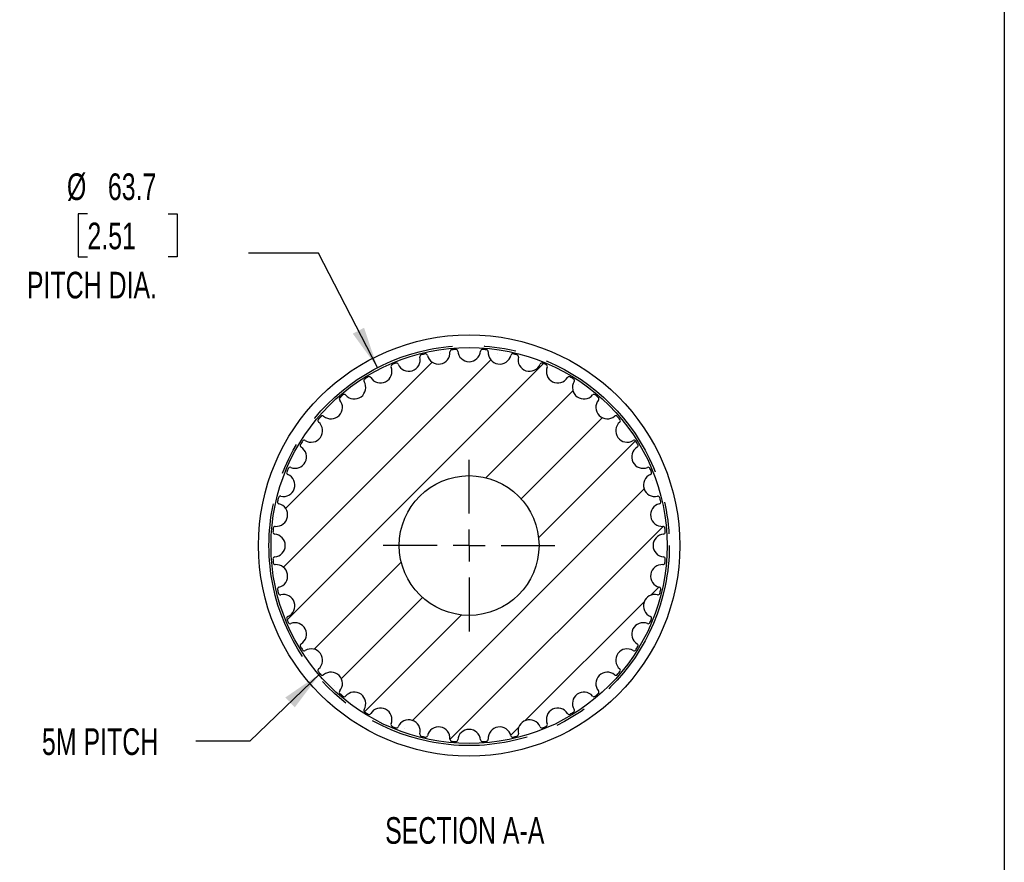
# Model space of a CAD drawing. Header units: millimetres. Extents: x 13 to 546, y 13 to 419.
# Tile 4 of 5: x 390 to 546, y 151 to 285. Entities that reach past the tile are written whole.
import ezdxf

# ---------------------------------------------------------------- set-up
doc = ezdxf.new("R2010")
doc.units = ezdxf.units.MM
doc.header["$LTSCALE"] = 2
doc.linetypes.add('CENTERX2', pattern=[20.32, 12.7, -2.54, 2.54, -2.54])
doc.layers.add('CENTER', color=40, linetype='CENTERX2')
doc.layers.add('HATCH', color=6, linetype='Continuous')
doc.layers.add('DIMENSIONS', color=140, linetype='Continuous', lineweight=25)
doc.layers.add('TEXT', color=140, linetype='Continuous', lineweight=25)
doc.styles.add('SLDTEXTSTYLE0', font='TXT', dxfattribs={"width": 0.7})
doc.dimstyles.new('SLDDIMSTYLE0', dxfattribs={"dimtxt": 4.316016, "dimasz": 6.604, "dimexe": 0, "dimexo": 0.0625, "dimgap": 1.079004, "dimtad": 0, "dimtih": 1, "dimtoh": 1, "dimrnd": 1e-09, "dimzin": 12, "dimdsep": 46, "dimtxsty": 'SLDTEXTSTYLE0', "dimsah": 1, "dimcen": 0, "dimadec": 0, "dimazin": 3, "dimtfac": 1, "dimtofl": 0, "dimtmove": 0, "dimatfit": 3, "dimfxl": 0, "dimfrac": 2, "dimtolj": 1, "dimtzin": 12, "dimarcsym": 0})
doc.dimstyles.new('SLDDIMSTYLE5', dxfattribs={"dimtxt": 0.18, "dimasz": 6.604, "dimexe": 0, "dimexo": 0.0625, "dimgap": 0, "dimtad": 0, "dimtih": 1, "dimtoh": 1, "dimdec": 0, "dimrnd": 1e-09, "dimzin": 0, "dimdsep": 46, "dimtxsty": 'Standard', "dimsah": 1, "dimcen": 0.09, "dimadec": 0, "dimazin": 0, "dimtfac": 6.604, "dimtdec": 0, "dimtofl": 0, "dimtmove": 0, "dimatfit": 3, "dimfxl": 0, "dimfrac": 2, "dimtolj": 1, "dimtzin": 0, "dimarcsym": 0})

# ---------------------------------------------------------------- blocks, each defined once
blk = doc.blocks.new('_D_10')
at = {"layer": 'DIMENSIONS'}
for p, q in [((400.31, 254.2), (398.86, 254.2)), ((398.86, 254.2), (398.86, 247.34)), ((413.13, 254.2), (414.58, 254.2)), ((414.58, 254.2), (414.58, 247.34)), ((437.05, 247.93), (425.93, 247.93)), ((446.43, 229.72), (437.05, 247.93)), ((398.86, 247.34), (400.31, 247.34)), ((414.58, 247.34), (413.13, 247.34))]:
    blk.add_line(p, q, dxfattribs=at)
blk.add_solid([(446.43, 229.72), (444.3, 236.06), (442.5, 235.13)], dxfattribs=at)
at = {"layer": 'DIMENSIONS', "char_height": 4.233, "attachment_point": 1, "style": 'SLDTEXTSTYLE0'}
for s, insert in [('%%c', (397.05, 260.62)), ('63.7', (403.56, 260.62)), ('2.51', (400.31, 252.79)), ('PITCH DIA.', (390.68, 244.97))]:
    blk.add_mtext(s, dxfattribs=dict(at, insert=insert))
blk = doc.blocks.new('SW_CENTERMARKSYMBOL_2')
at = {"layer": 'CENTER', "color": 0}
for p, q in [((0, 5.08), (0, 13.6525)), ((0, 0), (0, 2.54)), ((-5.08, 0), (-13.6525, 0)), ((0, 0), (-2.54, 0)), ((0, 0), (0, -2.54)), ((0, 0), (2.54, 0)), ((5.08, 0), (13.6525, 0)), ((0, -5.08), (0, -13.6525))]:
    blk.add_line(p, q, dxfattribs=at)

msp = doc.modelspace()

# ---------------------------------------------------------------- hatches: boundary and pattern name
at = {"layer": 'HATCH'}
h = msp.add_hatch(dxfattribs=at)
h.set_pattern_fill('ANSI31', color=256, scale=2, style=0)
edge = h.paths.add_edge_path(flags=0)
edge.add_arc((461.001, 201.431), 31.26, 84.91343, 86.08657)
edge.add_arc((463.114, 232.319), 0.3, 86.08657, 175.34123)
edge.add_arc((461.001, 232.491), 1.82, 184.65877, 355.34123, ccw=False)
edge.add_arc((458.888, 232.319), 0.3, 4.65877, 93.91343)
edge.add_arc((461.001, 201.431), 31.26, 93.91343, 95.08657)
edge.add_arc((458.256, 232.269), 0.3, 95.08657, 184.34123)
edge.add_arc((456.143, 232.109), 1.82, -166.34123, 4.34123, ccw=False)
edge.add_arc((454.083, 231.608), 0.3, 13.65877, 102.91343)
edge.add_arc((461.001, 201.431), 31.26, 102.91343, 104.08657)
edge.add_arc((453.466, 231.46), 0.3, 104.08657, 193.34123)
edge.add_arc((451.403, 230.971), 1.82, -157.34123, 13.34123, ccw=False)
edge.add_arc((449.447, 230.155), 0.3, 22.65877, 111.91343)
edge.add_arc((461.001, 201.431), 31.26, 111.91343, 113.08657)
edge.add_arc((448.861, 229.912), 0.3, 113.08657, 202.34123)
edge.add_arc((446.9, 229.106), 1.82, -148.34123, 22.34123, ccw=False)
edge.add_arc((445.096, 227.993), 0.3, 31.65877, 120.91343)
edge.add_arc((461.001, 201.431), 31.26, 120.91343, 122.08657)
edge.add_arc((444.555, 227.662), 0.3, 122.08657, 211.34123)
edge.add_arc((442.745, 226.559), 1.82, -139.34123, 31.34123, ccw=False)
edge.add_arc((441.137, 225.178), 0.3, 40.65877, 129.91343)
edge.add_arc((461.001, 201.431), 31.26, 129.91343, 131.08657)
edge.add_arc((440.655, 224.767), 0.3, 131.08657, 220.34123)
edge.add_arc((439.039, 223.394), 1.82, -130.34123, 40.34123, ccw=False)
edge.add_arc((437.666, 221.778), 0.3, 49.65877, 138.91343)
edge.add_arc((461.001, 201.431), 31.26, 138.91343, 140.08657)
edge.add_arc((437.255, 221.296), 0.3, 140.08657, 229.34123)
edge.add_arc((435.873, 219.688), 1.82, -121.34123, 49.34123, ccw=False)
edge.add_arc((434.771, 217.877), 0.3, 58.65877, 147.91343)
edge.add_arc((461.001, 201.431), 31.26, 147.91343, 149.08657)
edge.add_arc((434.439, 217.337), 0.3, 149.08657, 238.34123)
edge.add_arc((433.327, 215.532), 1.82, -112.34123, 58.34123, ccw=False)
edge.add_arc((432.521, 213.571), 0.3, 67.65877, 156.91343)
edge.add_arc((461.001, 201.431), 31.26, 156.91343, 158.08657)
edge.add_arc((432.278, 212.986), 0.3, 158.08657, 247.34123)
edge.add_arc((431.462, 211.029), 1.82, -103.34123, 67.34123, ccw=False)
edge.add_arc((430.972, 208.967), 0.3, 76.65877, 165.91343)
edge.add_arc((461.001, 201.431), 31.26, 165.91343, 167.08657)
edge.add_arc((430.824, 208.35), 0.3, 167.08657, 256.34123)
edge.add_arc((430.324, 206.29), 1.82, -94.34123, 76.34123, ccw=False)
edge.add_arc((430.163, 204.176), 0.3, 85.65877, 174.91343)
edge.add_arc((461.001, 201.431), 31.26, 174.91343, 176.08657)
edge.add_arc((430.114, 203.544), 0.3, 176.08657, 265.34123)
edge.add_arc((429.941, 201.431), 1.82, -85.34123, 85.34123, ccw=False)
edge.add_arc((430.114, 199.318), 0.3, 94.65877, 183.91343)
edge.add_arc((461.001, 201.431), 31.26, 183.91343, 185.08657)
edge.add_arc((430.163, 198.686), 0.3, 185.08657, 274.34123)
edge.add_arc((430.324, 196.573), 1.82, -76.34123, 94.34123, ccw=False)
edge.add_arc((430.824, 194.513), 0.3, 103.65877, 192.91343)
edge.add_arc((461.001, 201.431), 31.26, 192.91343, 194.08657)
edge.add_arc((430.972, 193.896), 0.3, 194.08657, 283.34123)
edge.add_arc((431.462, 191.833), 1.82, -67.34123, 103.34123, ccw=False)
edge.add_arc((432.278, 189.877), 0.3, 112.65877, 201.91343)
edge.add_arc((461.001, 201.431), 31.26, 201.91343, 203.08657)
edge.add_arc((432.521, 189.291), 0.3, 203.08657, 292.34123)
edge.add_arc((433.327, 187.33), 1.82, -58.34123, 112.34123, ccw=False)
edge.add_arc((434.439, 185.526), 0.3, 121.65877, 210.91343)
edge.add_arc((461.001, 201.431), 31.26, 210.91343, 212.08657)
edge.add_arc((434.771, 184.985), 0.3, 212.08657, 301.34123)
edge.add_arc((435.873, 183.175), 1.82, -49.34123, 121.34123, ccw=False)
edge.add_arc((437.255, 181.567), 0.3, 130.65877, 219.91343)
edge.add_arc((461.001, 201.431), 31.26, 219.91343, 221.08657)
edge.add_arc((437.666, 181.085), 0.3, 221.08657, 310.34123)
edge.add_arc((439.039, 179.469), 1.82, -40.34123, 130.34123, ccw=False)
edge.add_arc((440.655, 178.096), 0.3, 139.65877, 228.91343)
edge.add_arc((461.001, 201.431), 31.26, 228.91343, 230.08657)
edge.add_arc((441.137, 177.685), 0.3, 230.08657, 319.34123)
edge.add_arc((442.745, 176.303), 1.82, -31.34123, 139.34123, ccw=False)
edge.add_arc((444.555, 175.201), 0.3, 148.65877, 237.91343)
edge.add_arc((461.001, 201.431), 31.26, 237.91343, 239.08657)
edge.add_arc((445.096, 174.869), 0.3, 239.08657, 328.34123)
edge.add_arc((446.9, 173.757), 1.82, -22.34123, 148.34123, ccw=False)
edge.add_arc((448.861, 172.951), 0.3, 157.65877, 246.91343)
edge.add_arc((461.001, 201.431), 31.26, 246.91343, 248.08657)
edge.add_arc((449.447, 172.708), 0.3, 248.08657, 337.34123)
edge.add_arc((451.403, 171.892), 1.82, -13.34123, 157.34123, ccw=False)
edge.add_arc((453.466, 171.402), 0.3, 166.65877, 255.91343)
edge.add_arc((461.001, 201.431), 31.26, 255.91343, 257.08657)
edge.add_arc((454.083, 171.254), 0.3, 257.08657, 346.34123)
edge.add_arc((456.143, 170.754), 1.82, -4.34123, 166.34123, ccw=False)
edge.add_arc((458.256, 170.593), 0.3, 175.65877, 264.91343)
edge.add_arc((461.001, 201.431), 31.26, 264.91343, 266.08657)
edge.add_arc((458.888, 170.544), 0.3, 266.08657, 355.34123)
edge.add_arc((461.001, 170.371), 1.82, 4.65877, 175.34123, ccw=False)
edge.add_arc((463.114, 170.544), 0.3, 184.65877, 273.91343)
edge.add_arc((461.001, 201.431), 31.26, 273.91343, 275.08657)
edge.add_arc((463.746, 170.593), 0.3, 275.08657, 364.34123)
edge.add_arc((465.86, 170.754), 1.82, 13.65877, 184.34123, ccw=False)
edge.add_arc((467.92, 171.254), 0.3, 193.65877, 282.91343)
edge.add_arc((461.001, 201.431), 31.26, 282.91343, 284.08657)
edge.add_arc((468.537, 171.402), 0.3, 284.08657, 373.34123)
edge.add_arc((470.599, 171.892), 1.82, 22.65877, 193.34123, ccw=False)
edge.add_arc((472.556, 172.708), 0.3, 202.65877, 291.91343)
edge.add_arc((461.001, 201.431), 31.26, 291.91343, 293.08657)
edge.add_arc((473.142, 172.951), 0.3, 293.08657, 382.34123)
edge.add_arc((475.102, 173.757), 1.82, 31.65877, 202.34123, ccw=False)
edge.add_arc((476.907, 174.869), 0.3, 211.65877, 300.91343)
edge.add_arc((461.001, 201.431), 31.26, 300.91343, 302.08657)
edge.add_arc((477.447, 175.201), 0.3, 302.08657, 391.34123)
edge.add_arc((479.258, 176.303), 1.82, 40.65877, 211.34123, ccw=False)
edge.add_arc((480.866, 177.685), 0.3, 220.65877, 309.91343)
edge.add_arc((461.001, 201.431), 31.26, 309.91343, 311.08657)
edge.add_arc((481.348, 178.096), 0.3, 311.08657, 400.34123)
edge.add_arc((482.964, 179.469), 1.82, 49.65877, 220.34123, ccw=False)
edge.add_arc((484.337, 181.085), 0.3, 229.65877, 318.91343)
edge.add_arc((461.001, 201.431), 31.26, 318.91343, 320.08657)
edge.add_arc((484.748, 181.567), 0.3, 320.08657, 409.34123)
edge.add_arc((486.129, 183.175), 1.82, 58.65877, 229.34123, ccw=False)
edge.add_arc((487.232, 184.985), 0.3, 238.65877, 327.91343)
edge.add_arc((461.001, 201.431), 31.26, 327.91343, 329.08657)
edge.add_arc((487.563, 185.526), 0.3, 329.08657, 418.34123)
edge.add_arc((488.676, 187.33), 1.82, 67.65877, 238.34123, ccw=False)
edge.add_arc((489.482, 189.291), 0.3, 247.65877, 336.91343)
edge.add_arc((461.001, 201.431), 31.26, 336.91343, 338.08657)
edge.add_arc((489.725, 189.877), 0.3, 338.08657, 427.34123)
edge.add_arc((490.541, 191.833), 1.82, 76.65877, 247.34123, ccw=False)
edge.add_arc((491.03, 193.896), 0.3, 256.65877, 345.91343)
edge.add_arc((461.001, 201.431), 31.26, 345.91343, 347.08657)
edge.add_arc((491.178, 194.513), 0.3, 347.08657, 436.34123)
edge.add_arc((491.679, 196.573), 1.82, 85.65877, 256.34123, ccw=False)
edge.add_arc((491.84, 198.686), 0.3, 265.65877, 354.91343)
edge.add_arc((461.001, 201.431), 31.26, 354.91343, 356.08657)
edge.add_arc((491.889, 199.318), 0.3, 356.08657, 445.34123)
edge.add_arc((492.061, 201.431), 1.82, 94.65877, 265.34123, ccw=False)
edge.add_arc((491.889, 203.544), 0.3, 274.65877, 363.91343)
edge.add_arc((461.001, 201.431), 31.26, 3.91343, 5.08657)
edge.add_arc((491.84, 204.176), 0.3, 5.08657, 94.34123)
edge.add_arc((491.679, 206.29), 1.82, 103.65877, 274.34123, ccw=False)
edge.add_arc((491.178, 208.35), 0.3, 283.65877, 372.91343)
edge.add_arc((461.001, 201.431), 31.26, 12.91343, 14.08657)
edge.add_arc((491.03, 208.967), 0.3, 14.08657, 103.34123)
edge.add_arc((490.541, 211.029), 1.82, 112.65877, 283.34123, ccw=False)
edge.add_arc((489.725, 212.986), 0.3, 292.65877, 381.91343)
edge.add_arc((461.001, 201.431), 31.26, 21.91343, 23.08657)
edge.add_arc((489.482, 213.571), 0.3, 23.08657, 112.34123)
edge.add_arc((488.676, 215.532), 1.82, 121.65877, 292.34123, ccw=False)
edge.add_arc((487.563, 217.337), 0.3, 301.65877, 390.91343)
edge.add_arc((461.001, 201.431), 31.26, 30.91343, 32.08657)
edge.add_arc((487.232, 217.877), 0.3, 32.08657, 121.34123)
edge.add_arc((486.129, 219.688), 1.82, 130.65877, 301.34123, ccw=False)
edge.add_arc((484.748, 221.296), 0.3, 310.65877, 399.91343)
edge.add_arc((461.001, 201.431), 31.26, 39.91343, 41.08657)
edge.add_arc((484.337, 221.778), 0.3, 41.08657, 130.34123)
edge.add_arc((482.964, 223.394), 1.82, 139.65877, 310.34123, ccw=False)
edge.add_arc((481.348, 224.767), 0.3, 319.65877, 408.91343)
edge.add_arc((461.001, 201.431), 31.26, 48.91343, 50.08657)
edge.add_arc((480.866, 225.178), 0.3, 50.08657, 139.34123)
edge.add_arc((479.258, 226.559), 1.82, 148.65877, 319.34123, ccw=False)
edge.add_arc((477.447, 227.662), 0.3, 328.65877, 417.91343)
edge.add_arc((461.001, 201.431), 31.26, 57.91343, 59.08657)
edge.add_arc((476.907, 227.993), 0.3, 59.08657, 148.34123)
edge.add_arc((475.102, 229.106), 1.82, 157.65877, 328.34123, ccw=False)
edge.add_arc((473.142, 229.912), 0.3, 337.65877, 426.91343)
edge.add_arc((461.001, 201.431), 31.26, 66.91343, 68.08657)
edge.add_arc((472.556, 230.155), 0.3, 68.08657, 157.34123)
edge.add_arc((470.599, 230.971), 1.82, 166.65877, 337.34123, ccw=False)
edge.add_arc((468.537, 231.46), 0.3, 346.65877, 435.91343)
edge.add_arc((461.001, 201.431), 31.26, 75.91343, 77.08657)
edge.add_arc((467.92, 231.608), 0.3, 77.08657, 166.34123)
edge.add_arc((465.86, 232.109), 1.82, 175.65877, 346.34123, ccw=False)
edge.add_arc((463.746, 232.269), 0.3, 355.65877, 444.91343)
edge = h.paths.add_edge_path(flags=0)
edge.add_arc((461.001, 201.431), 11.113, 0, 360)

# ---------------------------------------------------------------- linework, layer by layer
for radius in [33.5, 31.5, 11.113]:
    msp.add_circle((461.001, 201.431), radius)
for centre, radius, start, end in [((453.466, 231.46), 0.3, 104.08657, 193.34123), ((461.001, 201.431), 31.26, 102.91343, 104.08657), ((454.083, 231.608), 0.3, 13.65877, 102.91343), ((456.143, 232.109), 1.82, 193.65877, 4.34123), ((458.256, 232.269), 0.3, 95.08657, 184.34123), ((461.001, 201.431), 31.26, 93.91343, 95.08657), ((458.888, 232.319), 0.3, 4.65877, 93.91343), ((461.001, 232.491), 1.82, 184.65877, 355.34123), ((463.114, 232.319), 0.3, 86.08657, 175.34123), ((461.001, 201.431), 31.26, 84.91343, 86.08657), ((463.746, 232.269), 0.3, 355.65877, 84.91343), ((465.86, 232.109), 1.82, 175.65877, 346.34123), ((467.92, 231.608), 0.3, 77.08657, 166.34123), ((461.001, 201.431), 31.26, 75.91343, 77.08657), ((468.537, 231.46), 0.3, 346.65877, 75.91343), ((448.861, 229.912), 0.3, 113.08657, 202.34123), ((461.001, 201.431), 31.26, 111.91343, 113.08657), ((449.447, 230.155), 0.3, 22.65877, 111.91343), ((451.403, 230.971), 1.82, 202.65877, 13.34123), ((470.599, 230.971), 1.82, 166.65877, 337.34123), ((472.556, 230.155), 0.3, 68.08657, 157.34123), ((461.001, 201.431), 31.26, 66.91343, 68.08657), ((473.142, 229.912), 0.3, 337.65877, 66.91343), ((446.9, 229.106), 1.82, 211.65877, 22.34123), ((475.102, 229.106), 1.82, 157.65877, 328.34123), ((442.745, 226.559), 1.82, 220.65877, 31.34123), ((444.555, 227.662), 0.3, 122.08657, 211.34123), ((461.001, 201.431), 31.26, 120.91343, 122.08657), ((445.096, 227.993), 0.3, 31.65877, 120.91343), ((476.907, 227.993), 0.3, 59.08657, 148.34123), ((461.001, 201.431), 31.26, 57.91343, 59.08657), ((479.258, 226.559), 1.82, 148.65877, 319.34123), ((477.447, 227.662), 0.3, 328.65877, 57.91343), ((441.137, 225.178), 0.3, 40.65877, 129.91343), ((480.866, 225.178), 0.3, 50.08657, 139.34123), ((439.039, 223.394), 1.82, 229.65877, 40.34123), ((440.655, 224.767), 0.3, 131.08657, 220.34123), ((461.001, 201.431), 31.26, 129.91343, 131.08657), ((461.001, 201.431), 31.26, 48.91343, 50.08657), ((482.964, 223.394), 1.82, 139.65877, 310.34123), ((481.348, 224.767), 0.3, 319.65877, 48.91343), ((435.873, 219.688), 1.82, 238.65877, 49.34123), ((437.255, 221.296), 0.3, 140.08657, 229.34123), ((461.001, 201.431), 31.26, 138.91343, 140.08657), ((437.666, 221.778), 0.3, 49.65877, 138.91343), ((484.337, 221.778), 0.3, 41.08657, 130.34123), ((486.129, 219.688), 1.82, 130.65877, 301.34123), ((461.001, 201.431), 31.26, 39.91343, 41.08657), ((484.748, 221.296), 0.3, 310.65877, 39.91343), ((461.001, 201.431), 31.26, 147.91343, 149.08657), ((434.771, 217.877), 0.3, 58.65877, 147.91343), ((487.232, 217.877), 0.3, 32.08657, 121.34123), ((461.001, 201.431), 31.26, 30.91343, 32.08657), ((433.327, 215.532), 1.82, 247.65877, 58.34123), ((434.439, 217.337), 0.3, 149.08657, 238.34123), ((488.676, 215.532), 1.82, 121.65877, 292.34123), ((487.563, 217.337), 0.3, 301.65877, 30.91343), ((432.278, 212.986), 0.3, 158.08657, 247.34123), ((461.001, 201.431), 31.26, 156.91343, 158.08657), ((432.521, 213.571), 0.3, 67.65877, 156.91343), ((489.482, 213.571), 0.3, 23.08657, 112.34123), ((461.001, 201.431), 31.26, 21.91343, 23.08657), ((489.725, 212.986), 0.3, 292.65877, 21.91343), ((431.462, 211.029), 1.82, 256.65877, 67.34123), ((490.541, 211.029), 1.82, 112.65877, 283.34123), ((430.824, 208.35), 0.3, 167.08657, 256.34123), ((461.001, 201.431), 31.26, 165.91343, 167.08657), ((430.972, 208.967), 0.3, 76.65877, 165.91343), ((491.03, 208.967), 0.3, 14.08657, 103.34123), ((491.178, 208.35), 0.3, 283.65877, 12.91343), ((461.001, 201.431), 31.26, 12.91343, 14.08657), ((430.324, 206.29), 1.82, 265.65877, 76.34123), ((491.679, 206.29), 1.82, 103.65877, 274.34123), ((461.001, 201.431), 31.26, 174.91343, 176.08657), ((430.114, 203.544), 0.3, 176.08657, 265.34123), ((430.163, 204.176), 0.3, 85.65877, 174.91343), ((491.84, 204.176), 0.3, 5.08657, 94.34123), ((491.889, 203.544), 0.3, 274.65877, 3.91343), ((461.001, 201.431), 31.26, 3.91343, 5.08657), ((429.941, 201.431), 1.82, 274.65877, 85.34123), ((492.061, 201.431), 1.82, 94.65877, 265.34123), ((430.114, 199.318), 0.3, 94.65877, 183.91343), ((461.001, 201.431), 31.26, 183.91343, 185.08657), ((491.889, 199.318), 0.3, 356.08657, 85.34123), ((461.001, 201.431), 31.26, 354.91343, 356.08657), ((430.163, 198.686), 0.3, 185.08657, 274.34123), ((430.324, 196.573), 1.82, 283.65877, 94.34123), ((491.679, 196.573), 1.82, 85.65877, 256.34123), ((491.84, 198.686), 0.3, 265.65877, 354.91343), ((430.824, 194.513), 0.3, 103.65877, 192.91343), ((461.001, 201.431), 31.26, 192.91343, 194.08657), ((491.178, 194.513), 0.3, 347.08657, 76.34123), ((461.001, 201.431), 31.26, 345.91343, 347.08657), ((430.972, 193.896), 0.3, 194.08657, 283.34123), ((431.462, 191.833), 1.82, 292.65877, 103.34123), ((490.541, 191.833), 1.82, 76.65877, 247.34123), ((491.03, 193.896), 0.3, 256.65877, 345.91343), ((432.278, 189.877), 0.3, 112.65877, 201.91343), ((461.001, 201.431), 31.26, 201.91343, 203.08657), ((461.001, 201.431), 31.26, 336.91343, 338.08657), ((489.725, 189.877), 0.3, 338.08657, 67.34123), ((432.521, 189.291), 0.3, 203.08657, 292.34123), ((433.327, 187.33), 1.82, 301.65877, 112.34123), ((488.676, 187.33), 1.82, 67.65877, 238.34123), ((489.482, 189.291), 0.3, 247.65877, 336.91343), ((434.439, 185.526), 0.3, 121.65877, 210.91343), ((461.001, 201.431), 31.26, 210.91343, 212.08657), ((434.771, 184.985), 0.3, 212.08657, 301.34123), ((435.873, 183.175), 1.82, 310.65877, 121.34123), ((486.129, 183.175), 1.82, 58.65877, 229.34123), ((487.232, 184.985), 0.3, 238.65877, 327.91343), ((461.001, 201.431), 31.26, 327.91343, 329.08657), ((487.563, 185.526), 0.3, 329.08657, 58.34123), ((437.255, 181.567), 0.3, 130.65877, 219.91343), ((484.748, 181.567), 0.3, 320.08657, 49.34123), ((461.001, 201.431), 31.26, 219.91343, 221.08657), ((437.666, 181.085), 0.3, 221.08657, 310.34123), ((439.039, 179.469), 1.82, 319.65877, 130.34123), ((482.964, 179.469), 1.82, 49.65877, 220.34123), ((484.337, 181.085), 0.3, 229.65877, 318.91343), ((461.001, 201.431), 31.26, 318.91343, 320.08657), ((440.655, 178.096), 0.3, 139.65877, 228.91343), ((461.001, 201.431), 31.26, 228.91343, 230.08657), ((441.137, 177.685), 0.3, 230.08657, 319.34123), ((442.745, 176.303), 1.82, 328.65877, 139.34123), ((479.258, 176.303), 1.82, 40.65877, 211.34123), ((480.866, 177.685), 0.3, 220.65877, 309.91343), ((461.001, 201.431), 31.26, 309.91343, 311.08657), ((481.348, 178.096), 0.3, 311.08657, 40.34123), ((444.555, 175.201), 0.3, 148.65877, 237.91343), ((446.9, 173.757), 1.82, 337.65877, 148.34123), ((475.102, 173.757), 1.82, 31.65877, 202.34123), ((477.447, 175.201), 0.3, 302.08657, 31.34123), ((461.001, 201.431), 31.26, 237.91343, 239.08657), ((445.096, 174.869), 0.3, 239.08657, 328.34123), ((476.907, 174.869), 0.3, 211.65877, 300.91343), ((461.001, 201.431), 31.26, 300.91343, 302.08657), ((448.861, 172.951), 0.3, 157.65877, 246.91343), ((461.001, 201.431), 31.26, 246.91343, 248.08657), ((449.447, 172.708), 0.3, 248.08657, 337.34123), ((451.403, 171.892), 1.82, 346.65877, 157.34123), ((456.143, 170.754), 1.82, 355.65877, 166.34123), ((465.86, 170.754), 1.82, 13.65877, 184.34123), ((470.599, 171.892), 1.82, 22.65877, 193.34123), ((472.556, 172.708), 0.3, 202.65877, 291.91343), ((461.001, 201.431), 31.26, 291.91343, 293.08657), ((473.142, 172.951), 0.3, 293.08657, 22.34123), ((453.466, 171.402), 0.3, 166.65877, 255.91343), ((461.001, 201.431), 31.26, 255.91343, 257.08657), ((454.083, 171.254), 0.3, 257.08657, 346.34123), ((461.001, 170.371), 1.82, 4.65877, 175.34123), ((467.92, 171.254), 0.3, 193.65877, 282.91343), ((461.001, 201.431), 31.26, 282.91343, 284.08657), ((468.537, 171.402), 0.3, 284.08657, 13.34123), ((458.256, 170.593), 0.3, 175.65877, 264.91343), ((461.001, 201.431), 31.26, 264.91343, 266.08657), ((458.888, 170.544), 0.3, 266.08657, 355.34123), ((463.114, 170.544), 0.3, 184.65877, 273.91343), ((461.001, 201.431), 31.26, 273.91343, 275.08657), ((463.746, 170.593), 0.3, 275.08657, 4.34123)]:
    msp.add_arc(centre, radius, start, end)
at = {"layer": 'CENTER', "linetype": 'CENTERX2'}
msp.add_circle((461.001, 201.431), 31.826, dxfattribs=at)
at = {"layer": 'TEXT'}
msp.add_line((546.1, 419.1), (546.1, 12.7), dxfattribs=at)

# ---------------------------------------------------------------- block references
at = {"layer": 'CENTER'}
msp.add_blockref('SW_CENTERMARKSYMBOL_2', (461.001, 201.431), dxfattribs=at)

# ---------------------------------------------------------------- texts
at = {"layer": 'TEXT', "attachment_point": 2, "style": 'SLDTEXTSTYLE0'}
for s, insert, char_height in [('5M PITCH', (402.323, 172.353), 4.2333), ('SECTION A-A', (460.309, 158.222), 4.23333)]:
    msp.add_mtext(s, dxfattribs=dict(at, insert=insert, char_height=char_height))

# ---------------------------------------------------------------- dimensions: what is measured, and where the dimension line sits
at = {"layer": 'DIMENSIONS'}
dim = msp.add_diameter_dim_2p(p1=(475.577, 173.139), p2=(446.426, 229.724), text='<>\\PPITCH DIA.', dimstyle='SLDDIMSTYLE0', dxfattribs=at)
dim.commit()
dim.dimension.update_dxf_attribs({"geometry": '_D_10', "text_midpoint": (406.719, 250.16), "dimtype": 163})

# ---------------------------------------------------------------- leaders
at = {"layer": 'TEXT'}
msp.add_leader([(437.299, 181.05), (426.13, 170.336), (417.546, 170.336)], dimstyle='SLDDIMSTYLE5', dxfattribs=at)

doc.saveas('drawing.dxf')
